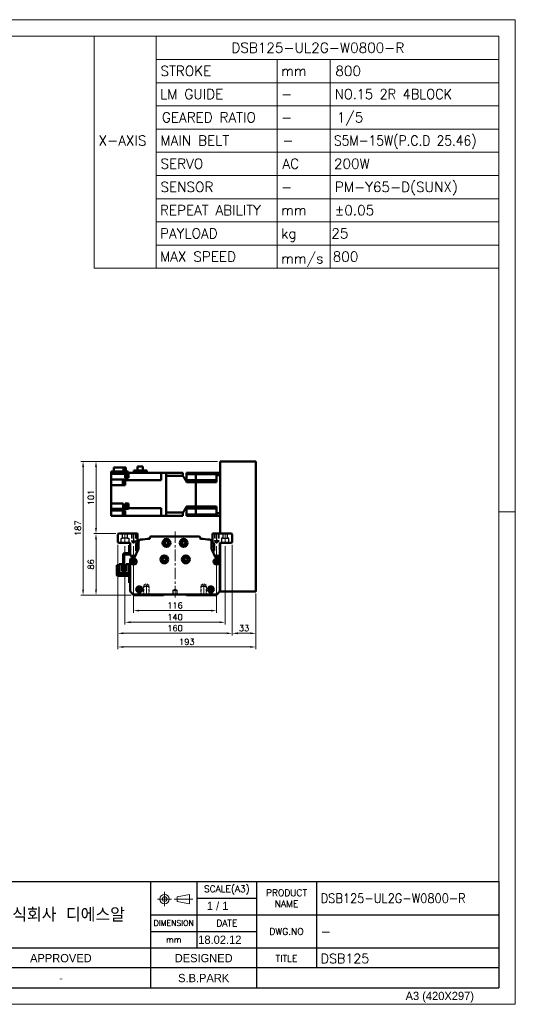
# Model space of a CAD drawing. Header units: millimetres. Extents: x 46891 to 50493, y 6223 to 9905.
# Tile 4 of 4: x 49800 to 50493, y 8529 to 9905. Entities that reach past the tile are written whole.
import ezdxf
from ezdxf.enums import TextEntityAlignment as Align

# ---------------------------------------------------------------- set-up
doc = ezdxf.new("R2010")
doc.units = ezdxf.units.MM
doc.header["$LTSCALE"] = 0.5
for name, pattern in [('CENTER', [50.8, 31.75, -6.35, 6.35, -6.35]), ('HIDDEN', [9.525, 6.35, -3.175]), ('HIDDENX2', [19.05, 12.7, -6.35])]:
    doc.linetypes.add(name, pattern=pattern)
doc.layers.get('0').update_dxf_attribs({"lineweight": 20})
for name, color, linetype, lineweight in [('1', 1, 'CENTER', 13), ('4', 4, 'Continuous', 13), ('외형선(ISO)', 7, 'Continuous', 50)]:
    doc.layers.add(name, color=color, linetype=linetype, lineweight=lineweight)
for name, color, linetype in [('2', 2, 'HIDDENX2'), ('3', 3, 'Continuous'), ('C', 1, 'CENTER')]:
    doc.layers.add(name, color=color, linetype=linetype)
doc.styles.add('ACISOGDT', font='amgdt.shx')
doc.styles.add('DSR TEXT', font='romans.shx', dxfattribs={"bigfont": 'whgtxt.shx'})
doc.styles.get("Standard").update_dxf_attribs({"font": 'romans.shx', "bigfont": 'whgtxt.shx'})
doc.dimstyles.new('DSR', dxfattribs={"dimscale": 2, "dimtxt": 3, "dimasz": 3, "dimexe": 0.5, "dimexo": 0.5, "dimgap": 0.5, "dimtad": 1, "dimdsep": 46, "dimtxsty": 'Standard', "dimcen": 2.5, "dimclrd": 4, "dimclre": 4, "dimclrt": 2, "dimadec": 0, "dimazin": 2, "dimtfac": 1, "dimtmove": 0, "dimatfit": 3, "dimfxl": 0, "dimlwd": -1, "dimlwe": -1, "dimarcsym": 0})

# ---------------------------------------------------------------- blocks, each defined once
blk = doc.blocks.new('A$C13F00394')
for p, q in [((109.11, 28.14), (105.34, 27.43)), ((105.34, 27.43), (105.34, 26.01)), ((109.11, 25.3), (109.11, 28.14)), ((-202.34, 25.67), (-191.42, 25.67)), ((-202.34, 25.3), (-191.42, 25.3)), ((105.34, 26.01), (109.11, 25.3))]:
    blk.add_line(p, q)
for radius in [1.42, 0.71]:
    blk.add_circle((101.56, 26.76), radius)
at = {"layer": '1'}
for p, q in [((103.69, 26.76), (99.44, 26.76)), ((101.56, 28.89), (101.56, 24.63)), ((104.41, 26.76), (110.04, 26.76))]:
    blk.add_line(p, q, dxfattribs=at)
at = {"layer": '3'}
for p, q in [((0, 32), (-207.68, 32)), ((0, 32), (202.32, 32)), ((0, 32), (0, 0)), ((43.43, 32), (43.43, 0)), ((97.32, 32), (97.32, 12)), ((111.32, 32), (111.32, 12)), ((129.32, 32), (129.32, 0)), ((147.32, 32), (147.32, 6)), ((202.32, 32), (202.32, 0)), ((0, 28), (25, 24)), ((43.43, 28), (0, 28)), ((25, 28), (25, 0)), ((34.7, 28), (34.7, 0)), ((111.32, 27), (129.32, 27)), ((43.43, 24), (0, 24)), ((97.32, 22), (202.32, 22)), ((43.43, 20), (0, 20)), ((43.43, 16), (0, 16)), ((97.32, 17), (129.32, 17)), ((0, 12), (129.32, 12)), ((97.32, 12), (97.32, 0)), ((129.32, 12), (202.32, 12)), ((43.43, 8), (0, 8)), ((97.32, 6), (43.43, 6)), ((129.32, 6), (97.32, 6)), ((202.32, 6), (129.32, 6)), ((43.43, 4), (0, 4)), ((0, 0), (202.32, 0))]:
    blk.add_line(p, q, dxfattribs=at)
at = {"color": 0, "style": 'DSR TEXT'}
for s, height, p in [('조립 치수 허용차', 2, (11.97, 29.02)), ('등급', 1.5, (20.77, 25.52)), ('정밀급', 1.5, (27.18, 25.37)), ('보통급', 1.3, (36.41, 25.38)), ('치수 구분', 1.5, (0.69, 24.78)), (' 0.5 초과 6 이하', 1.6, (0.56, 21.19)), (' 6 초과 30 이하', 1.6, (0.49, 17.19)), (' 30 초과 120 이하', 1.6, (0.49, 13.19)), (' 120 초과 315 이하', 1.6, (0.49, 9.19)), (' 315 초과 1000 이하', 1.6, (0.49, 5.19)), (' 1000 초과 2000 이하', 1.6, (0.49, 1.19))]:
    blk.add_text(s, height=height, dxfattribs=at).set_placement(p)
at = {"color": 7, "style": 'ACISOGDT'}
for s, p in [('APPROVED', (70.28, 8.93)), ('DESIGNED', (113.35, 8.93))]:
    blk.add_text(s, height=2.5, dxfattribs=at).set_placement(p, align=Align.MIDDLE_CENTER)
at = {"color": 7, "attachment_point": 5, "style": 'DSR TEXT'}
for s, insert, char_height in [('SCALE(A3)', (120.32, 29.5), 2), ('PRODUCT\\PNAME', (138.32, 27), 2), ('주식회사 디에스알', (70.37, 22), 4.2), ('DIMENSION', (104.32, 19.5), 1.7), ('DATE', (120.32, 19.5), 2), ('DWG.NO', (138.32, 17), 2), ('mm', (104.32, 14.5), 1.8), ('TITLE', (138.32, 8.83), 2)]:
    blk.add_mtext(s, dxfattribs=dict(at, insert=insert, char_height=char_height))
at = {"color": 0, "char_height": 1.6, "attachment_point": 5, "style": 'DSR TEXT'}
for s, insert in [('%%P0.05', (29.85, 22)), ('%%P0.1', (39.07, 22)), ('%%P0.1', (29.85, 18)), ('%%P0.2', (39.07, 18)), ('%%P0.15', (29.85, 14)), ('%%P0.3', (39.07, 14)), ('%%P0.2', (29.85, 10)), ('%%P0.5', (39.07, 10)), ('%%P0.3', (29.85, 6)), ('%%P0.8', (39.07, 6)), ('%%P0.5', (29.85, 2)), ('%%P1.2', (39.07, 2))]:
    blk.add_mtext(s, dxfattribs=dict(at, insert=insert))
at = {"layer": '4', "color": 0, "style": 'DSR TEXT'}
blk.add_text('NOTE', height=3, dxfattribs=at).set_placement((-202.39, 26.38))
blk = doc.blocks.new('A$C1C1952E1')
for p, q in [((293, 292), (293, 222)), ((311.67, 292), (311.67, 222)), ((311.67, 285), (415, 285)), ((348.18, 285), (348.18, 222)), ((364.13, 285), (364.13, 222)), ((311.67, 278), (415, 278)), ((311.67, 271), (415, 271)), ((311.67, 264), (415, 264)), ((311.67, 257), (415, 257)), ((311.67, 250), (415, 250)), ((311.67, 243), (415, 243)), ((311.67, 236), (415, 236)), ((311.67, 229), (415, 229)), ((293, 222), (415, 222))]:
    blk.add_line(p, q)
at = {"color": 1}
blk.add_lwpolyline([(0, 0), (420, 0), (420, 297), (0, 297)], close=True, dxfattribs=at)
at = {"color": 3}
blk.add_lwpolyline([(5, 5), (415, 5), (415, 292), (5, 292)], close=True, dxfattribs=at)
at = {"color": 7, "style": 'ACISOGDT'}
blk.add_text('A3 (420X297)', height=2.5, dxfattribs=at).set_placement((386.91, 1.28))
blk = doc.blocks.new('t8')
at = {"color": 2, "linetype": 'HIDDEN'}
for p, q in [((-4, 0), (-4, -12)), ((-3.4, -0.6), (-4, 0)), ((3.4, -0.6), (4, 0)), ((4, 0), (4, -12)), ((-4, -12), (4, -12)), ((-4, -12), (-3.4, -13)), ((-3.4, -0.6), (3.4, -0.6)), ((-3.4, -0.6), (-3.4, -14)), ((3.4, -0.6), (3.4, -14)), ((4, -12), (3.4, -13)), ((-3.4, -14), (3.4, -14)), ((-3.4, -14), (0, -16)), ((3.4, -14), (0, -16))]:
    blk.add_line(p, q, dxfattribs=at)
at = {"color": 1, "linetype": 'CENTER'}
blk.add_line((0, 1.4), (0, -17.1), dxfattribs=at)
blk = doc.blocks.new('*D96')
at = {"color": 1, "linetype": 'ByBlock'}
for p, q in [((49959.2, 9169.4), (49959.2, 9076.2)), ((50075.2, 9169.4), (50075.2, 9076.2)), ((49967, 9079.2), (50067.4, 9079.2))]:
    blk.add_line(p, q, dxfattribs=at)
at = {"color": 1}
for points in [[(49967, 9080.5), (49967, 9077.9), (49959.2, 9079.2)], [(50067.4, 9080.5), (50067.4, 9077.9), (50075.2, 9079.2)]]:
    blk.add_solid(points, dxfattribs=at)
at = {"layer": 'Defpoints', "color": 0}
for p in [(49959.2, 9173), (50075.2, 9173), (50075.2, 9079.2)]:
    blk.add_point(p, dxfattribs=at)
at = {"color": 3, "insert": (50017.2, 9086.4), "char_height": 8.4, "attachment_point": 5, "style": 'DSR TEXT'}
blk.add_mtext('116', dxfattribs=at)
blk = doc.blocks.new('*D97')
at = {"color": 1, "linetype": 'ByBlock'}
for p, q in [((49947.2, 9169.2), (49947.2, 9059.9)), ((50087.2, 9169.2), (50087.2, 9059.9)), ((49955, 9062.9), (50079.4, 9062.9))]:
    blk.add_line(p, q, dxfattribs=at)
at = {"color": 1}
for points in [[(49955, 9064.2), (49955, 9061.6), (49947.2, 9062.9)], [(50079.4, 9064.2), (50079.4, 9061.6), (50087.2, 9062.9)]]:
    blk.add_solid(points, dxfattribs=at)
at = {"layer": 'Defpoints', "color": 0}
for p in [(49947.2, 9172.8), (50087.2, 9172.8), (50087.2, 9062.9)]:
    blk.add_point(p, dxfattribs=at)
at = {"color": 3, "insert": (50017.2, 9070.1), "char_height": 8.4, "attachment_point": 5, "style": 'DSR TEXT'}
blk.add_mtext('140', dxfattribs=at)
blk = doc.blocks.new('*D98')
at = {"color": 1, "linetype": 'ByBlock'}
for p, q in [((49937.2, 9171.2), (49937.2, 9044.5)), ((50097.2, 9171.2), (50097.2, 9044.5)), ((49945, 9047.5), (50089.4, 9047.5))]:
    blk.add_line(p, q, dxfattribs=at)
at = {"color": 1}
for points in [[(49945, 9048.8), (49945, 9046.2), (49937.2, 9047.5)], [(50089.4, 9048.8), (50089.4, 9046.2), (50097.2, 9047.5)]]:
    blk.add_solid(points, dxfattribs=at)
at = {"layer": 'Defpoints', "color": 0}
for p in [(49937.2, 9174.8), (50097.2, 9174.8), (50097.2, 9047.5)]:
    blk.add_point(p, dxfattribs=at)
at = {"color": 3, "insert": (50017.2, 9054.7), "char_height": 8.4, "attachment_point": 5, "style": 'DSR TEXT'}
blk.add_mtext('160', dxfattribs=at)
blk = doc.blocks.new('*D99')
at = {"color": 1, "linetype": 'ByBlock'}
for p, q in [((50097.2, 9171.2), (50097.2, 9044.5)), ((50130.2, 9103.2), (50130.2, 9044.5)), ((50105, 9047.5), (50122.4, 9047.5))]:
    blk.add_line(p, q, dxfattribs=at)
at = {"color": 1}
for points in [[(50105, 9048.8), (50105, 9046.2), (50097.2, 9047.5)], [(50122.4, 9048.8), (50122.4, 9046.2), (50130.2, 9047.5)]]:
    blk.add_solid(points, dxfattribs=at)
at = {"layer": 'Defpoints', "color": 0}
for p in [(50097.2, 9174.8), (50130.2, 9106.8), (50130.2, 9047.5)]:
    blk.add_point(p, dxfattribs=at)
at = {"color": 3, "insert": (50113.7, 9054.7), "char_height": 8.4, "attachment_point": 5, "style": 'DSR TEXT'}
blk.add_mtext('33', dxfattribs=at)
blk = doc.blocks.new('*D100')
at = {"color": 1, "linetype": 'ByBlock'}
for p, q in [((49937.2, 9171.2), (49937.2, 9025.4)), ((50130.2, 9103.2), (50130.2, 9025.4)), ((49945, 9028.4), (50122.4, 9028.4))]:
    blk.add_line(p, q, dxfattribs=at)
at = {"color": 1}
for points in [[(49945, 9029.7), (49945, 9027.1), (49937.2, 9028.4)], [(50122.4, 9029.7), (50122.4, 9027.1), (50130.2, 9028.4)]]:
    blk.add_solid(points, dxfattribs=at)
at = {"layer": 'Defpoints', "color": 0}
for p in [(49937.2, 9174.8), (50130.2, 9106.8), (50130.2, 9028.4)]:
    blk.add_point(p, dxfattribs=at)
at = {"color": 3, "insert": (50033.7, 9035.6), "char_height": 8.4, "attachment_point": 5, "style": 'DSR TEXT'}
blk.add_mtext('193', dxfattribs=at)
blk = doc.blocks.new('*D101')
at = {"color": 1, "linetype": 'ByBlock'}
for p, q in [((49934.6, 9186.8), (49903.8, 9186.8)), ((49906.8, 9179), (49906.8, 9108.6)), ((49956.1, 9100.8), (49903.8, 9100.8))]:
    blk.add_line(p, q, dxfattribs=at)
at = {"color": 1}
for points in [[(49905.5, 9179), (49908.1, 9179), (49906.8, 9186.8)], [(49905.5, 9108.6), (49908.1, 9108.6), (49906.8, 9100.8)]]:
    blk.add_solid(points, dxfattribs=at)
at = {"layer": 'Defpoints', "color": 0}
for p in [(49938.2, 9186.8), (49906.8, 9100.8), (49959.7, 9100.8)]:
    blk.add_point(p, dxfattribs=at)
at = {"color": 3, "insert": (49899.6, 9143.8), "char_height": 8.4, "attachment_point": 5, "rotation": 90, "style": 'DSR TEXT'}
blk.add_mtext('86', dxfattribs=at)
blk = doc.blocks.new('*D102')
at = {"color": 1, "linetype": 'ByBlock'}
for p, q in [((50076.6, 9287.8), (49903.8, 9287.8)), ((49906.8, 9194.6), (49906.8, 9280)), ((49934.6, 9186.8), (49903.8, 9186.8))]:
    blk.add_line(p, q, dxfattribs=at)
at = {"color": 1}
for points in [[(49905.5, 9280), (49908.1, 9280), (49906.8, 9287.8)], [(49905.5, 9194.6), (49908.1, 9194.6), (49906.8, 9186.8)]]:
    blk.add_solid(points, dxfattribs=at)
at = {"layer": 'Defpoints', "color": 0}
for p in [(49906.8, 9287.8), (50080.2, 9287.8), (49938.2, 9186.8)]:
    blk.add_point(p, dxfattribs=at)
at = {"color": 3, "insert": (49899.6, 9237.3), "char_height": 8.4, "attachment_point": 5, "rotation": 90, "style": 'DSR TEXT'}
blk.add_mtext('101', dxfattribs=at)
blk = doc.blocks.new('*D103')
at = {"color": 1, "linetype": 'ByBlock'}
for p, q in [((50076.6, 9287.8), (49885.7, 9287.8)), ((49888.7, 9280), (49888.7, 9108.6)), ((49956.1, 9100.8), (49885.7, 9100.8))]:
    blk.add_line(p, q, dxfattribs=at)
at = {"color": 1}
for points in [[(49887.4, 9280), (49890, 9280), (49888.7, 9287.8)], [(49887.4, 9108.6), (49890, 9108.6), (49888.7, 9100.8)]]:
    blk.add_solid(points, dxfattribs=at)
at = {"layer": 'Defpoints', "color": 0}
for p in [(50080.2, 9287.8), (49888.7, 9100.8), (49959.7, 9100.8)]:
    blk.add_point(p, dxfattribs=at)
at = {"color": 3, "insert": (49881.5, 9194.3), "char_height": 8.4, "attachment_point": 5, "rotation": 90, "style": 'DSR TEXT'}
blk.add_mtext('187', dxfattribs=at)

msp = doc.modelspace()

# ---------------------------------------------------------------- linework, layer by layer
at = {"color": 1}
msp.add_line((50492.61532, 9217.02572), (50469.44932, 9217.02572), dxfattribs=at)
at = {"layer": '1'}
for p, q in [((49947.23612, 9187.8134), (49947.23612, 9172.8134)), ((50017.23612, 9189.8134), (50017.23612, 9096.8134)), ((50087.23612, 9187.8134), (50087.23612, 9172.8134))]:
    msp.add_line(p, q, dxfattribs=at)
at = {"layer": '2'}
for p, q in [((49941.98612, 9173.8134), (49941.98612, 9180.3134)), ((49941.98612, 9180.3134), (49943.93612, 9180.3134)), ((49943.93612, 9180.3134), (49943.93612, 9186.8134)), ((49950.53612, 9180.3134), (49943.93612, 9180.3134)), ((49950.53612, 9186.8134), (49950.53612, 9180.3134)), ((49950.53612, 9180.3134), (49952.48612, 9180.3134)), ((49952.48612, 9180.3134), (49952.48612, 9173.8134)), ((49956.23612, 9186.8134), (49956.23612, 9176.8134)), ((49956.73612, 9186.3134), (49956.23612, 9186.8134)), ((49956.73612, 9186.3134), (49956.73612, 9175.3134)), ((49956.73612, 9186.3134), (49961.73612, 9186.3134)), ((49961.73612, 9186.3134), (49962.23612, 9186.8134)), ((49961.73612, 9186.3134), (49961.73612, 9175.3134)), ((49962.23612, 9186.8134), (49962.23612, 9176.8134)), ((50072.23612, 9186.8134), (50072.23612, 9176.8134)), ((50072.73612, 9186.3134), (50072.23612, 9186.8134)), ((50072.73612, 9186.3134), (50072.73612, 9175.3134)), ((50077.73612, 9186.3134), (50072.73612, 9186.3134)), ((50077.73612, 9186.3134), (50078.23612, 9186.8134)), ((50077.73612, 9186.3134), (50077.73612, 9175.3134)), ((50078.23612, 9186.8134), (50078.23612, 9176.8134)), ((50083.93612, 9180.3134), (50081.98612, 9180.3134)), ((50081.98612, 9180.3134), (50081.98612, 9173.8134)), ((50083.93612, 9186.8134), (50083.93612, 9180.3134)), ((50083.93612, 9180.3134), (50090.53612, 9180.3134)), ((50090.53612, 9180.3134), (50090.53612, 9186.8134)), ((50092.48612, 9180.3134), (50090.53612, 9180.3134)), ((50092.48612, 9173.8134), (50092.48612, 9180.3134)), ((49956.23612, 9176.8134), (49962.23612, 9176.8134)), ((49956.23612, 9176.8134), (49956.73612, 9175.94738)), ((49956.73612, 9175.3134), (49959.23612, 9173.87003)), ((49956.73612, 9175.3134), (49961.73612, 9175.3134)), ((49961.73612, 9175.3134), (49959.23612, 9173.87003)), ((49962.23612, 9176.8134), (49961.73612, 9175.94738)), ((50078.23612, 9176.8134), (50072.23612, 9176.8134)), ((50072.23612, 9176.8134), (50072.73612, 9175.94738)), ((50077.73612, 9175.3134), (50072.73612, 9175.3134)), ((50072.73612, 9175.3134), (50075.23612, 9173.87003)), ((50077.73612, 9175.3134), (50075.23612, 9173.87003)), ((50078.23612, 9176.8134), (50077.73612, 9175.94738)), ((50014.73612, 9107.8134), (50017.23612, 9109.31556)), ((50014.73612, 9101.8134), (50014.73612, 9107.8134)), ((50014.73612, 9107.8134), (50019.73612, 9107.8134)), ((50019.73612, 9101.8134), (50014.73612, 9101.8134)), ((50017.23612, 9109.31556), (50019.73612, 9107.8134)), ((50019.73612, 9107.8134), (50019.73612, 9101.8134))]:
    msp.add_line(p, q, dxfattribs=at)
at = {"layer": '3'}
for p in [(50469.44932, 8700.42392), (49532.07206, 8552.16152)]:
    msp.add_line(p, (50469.44932, 8552.16152), dxfattribs=at)
at = {"layer": 'C'}
for p, q in [((49959.23612, 9187.96473), (49959.23612, 9172.98515)), ((50075.23612, 9187.96473), (50075.23612, 9172.98515))]:
    msp.add_line(p, q, dxfattribs=at)
at = {"layer": '외형선(ISO)'}
for p, q in [((49945.36382, 9279.3134), (49931.53618, 9279.3134)), ((49931.53618, 9279.3134), (49931.53618, 9273.8134)), ((49945.36382, 9273.8134), (49945.36382, 9279.3134)), ((49948.33607, 9279.3134), (49945.36382, 9279.3134)), ((49948.33607, 9279.3134), (49948.33607, 9273.8134)), ((49977.83613, 9275.2134), (49959.48613, 9275.2134)), ((49959.48613, 9271.8134), (49959.48613, 9275.2134)), ((49972.06113, 9280.6134), (49964.61113, 9280.6134)), ((49964.61113, 9280.6134), (49964.61113, 9275.2134)), ((49972.06113, 9275.2134), (49972.06113, 9280.6134)), ((49977.83613, 9275.2134), (49977.83613, 9271.8134)), ((50080.23613, 9286.8134), (50080.23613, 9287.8134)), ((50129.23613, 9287.8134), (50080.23613, 9287.8134)), ((50080.23613, 9186.8134), (50080.23613, 9286.8134)), ((50130.23613, 9106.8134), (50130.23613, 9286.8134)), ((49928.13613, 9270.3134), (49928.13613, 9273.8134)), ((49928.13613, 9273.8134), (49951.63613, 9273.8134)), ((49928.13613, 9266.25343), (49928.13613, 9270.3134)), ((49951.63613, 9270.3134), (49928.13613, 9270.3134)), ((49928.13613, 9266.25343), (49928.13613, 9262.32148)), ((49928.13613, 9257.8134), (49928.13613, 9262.32148)), ((49928.13613, 9262.32148), (49947.63613, 9262.32148)), ((49944.43613, 9255.30937), (49944.43613, 9260.90937)), ((49946.43613, 9260.90937), (49944.43613, 9260.90937)), ((49946.43613, 9255.15937), (49946.43613, 9261.05937)), ((49947.13613, 9261.05937), (49946.43613, 9261.05937)), ((49947.13613, 9255.10937), (49947.13613, 9261.10937)), ((49947.63613, 9261.10937), (49947.13613, 9261.10937)), ((49947.63613, 9270.3134), (49947.63613, 9266.25343)), ((49947.63613, 9264.81806), (49947.63613, 9266.25343)), ((49952.13613, 9264.81806), (49947.63613, 9264.81806)), ((49947.63613, 9262.32148), (49947.63613, 9261.77208)), ((49947.63613, 9261.37277), (49947.63613, 9261.77208)), ((49997.73613, 9261.37277), (49947.63613, 9261.37277)), ((49947.63613, 9261.37277), (49947.63613, 9254.3134)), ((49949.43613, 9266.09832), (49949.43613, 9270.3134)), ((49951.43613, 9266.09832), (49949.43613, 9266.09832)), ((49951.43613, 9265.94832), (49951.43613, 9270.3134)), ((49952.13613, 9265.94832), (49951.43613, 9265.94832)), ((49951.63613, 9273.8134), (49951.63613, 9270.3134)), ((49952.13613, 9271.84832), (49951.63613, 9271.84832)), ((49952.13613, 9271.84832), (49952.13613, 9271.8134)), ((49952.13613, 9266.25343), (49952.13613, 9271.8134)), ((49997.73613, 9271.8134), (49952.13613, 9271.8134)), ((49952.13613, 9266.25343), (49952.13613, 9264.81806)), ((49997.73613, 9267.3134), (49997.73613, 9271.8134)), ((49997.73613, 9271.8134), (50004.73613, 9271.8134)), ((49997.73613, 9267.3134), (49997.73613, 9261.37277)), ((50028.23613, 9271.8134), (50004.73613, 9271.8134)), ((50004.73613, 9271.8134), (50004.73613, 9271.80893)), ((50004.73613, 9271.80893), (50004.73613, 9267.51395)), ((50004.73613, 9267.51395), (50004.73613, 9267.50873)), ((50028.23613, 9267.50873), (50004.73613, 9267.50873)), ((50004.73613, 9216.11807), (50004.73613, 9267.50873)), ((50004.73613, 9267.3134), (50004.73613, 9216.3134)), ((50028.23613, 9271.8134), (50028.23613, 9267.50873)), ((50033.23613, 9271.8134), (50033.23613, 9270.10099)), ((50046.23613, 9271.8134), (50033.23613, 9271.8134)), ((50033.23613, 9261.5634), (50033.23613, 9270.10099)), ((50046.23613, 9270.10099), (50033.23613, 9270.10099)), ((50033.23613, 9261.5634), (50033.23613, 9258.85013)), ((50046.23613, 9261.5634), (50033.23613, 9261.5634)), ((50046.23613, 9270.10099), (50046.23613, 9271.8134)), ((50046.23613, 9271.8134), (50075.23613, 9271.8134)), ((50046.23613, 9271.8134), (50046.23613, 9270.10099)), ((50046.23613, 9266.5634), (50046.23613, 9270.10099)), ((50075.23613, 9270.10099), (50046.23613, 9270.10099)), ((50046.23613, 9266.5634), (50046.23613, 9270.10099)), ((50046.23613, 9261.5634), (50046.23613, 9266.5634)), ((50046.23613, 9261.5634), (50046.23613, 9266.5634)), ((50046.23613, 9258.85013), (50046.23613, 9261.5634)), ((50075.23613, 9261.5634), (50046.23613, 9261.5634)), ((50046.23613, 9261.5634), (50046.23613, 9258.85013)), ((50075.23613, 9271.8134), (50075.23613, 9268.27092)), ((50080.23613, 9271.8134), (50075.23613, 9271.8134)), ((50075.23613, 9258.85013), (50075.23613, 9268.27092)), ((50080.23613, 9268.27092), (50075.23613, 9268.27092)), ((49928.13613, 9257.8134), (49928.13613, 9254.3134)), ((49928.13613, 9229.0134), (49928.13613, 9254.3134)), ((49947.63613, 9254.3134), (49928.13613, 9254.3134)), ((49946.43613, 9255.30937), (49944.43613, 9255.30937)), ((49947.13613, 9255.15937), (49946.43613, 9255.15937)), ((49947.63613, 9255.10937), (49947.13613, 9255.10937)), ((50046.23613, 9258.85013), (50033.23613, 9258.85013)), ((50046.23613, 9224.77668), (50046.23613, 9258.85013)), ((50046.23613, 9258.85013), (50075.23613, 9258.85013)), ((50046.23613, 9224.77668), (50046.23613, 9258.85013)), ((49928.13613, 9229.0134), (49928.13613, 9225.5134)), ((49944.63613, 9229.0134), (49928.13613, 9229.0134)), ((49928.13613, 9221.53478), (49928.13613, 9225.5134)), ((49928.13613, 9221.53478), (49928.13613, 9219.3134)), ((49944.63613, 9221.53478), (49928.13613, 9221.53478)), ((49944.63613, 9229.0134), (49944.63613, 9222.25404)), ((49944.63613, 9222.25404), (49947.63613, 9222.25404)), ((49944.63613, 9221.85473), (49944.63613, 9222.25404)), ((49944.63613, 9221.85473), (49944.63613, 9221.53478)), ((49947.63613, 9222.25404), (49947.63613, 9229.0134)), ((49947.63613, 9229.0134), (49952.13613, 9229.0134)), ((49947.63613, 9222.25404), (49947.63613, 9221.85473)), ((49947.63613, 9221.53478), (49947.63613, 9221.85473)), ((49952.13613, 9221.53478), (49947.63613, 9221.53478)), ((49949.43613, 9222.35065), (49949.43613, 9227.95065)), ((49951.43613, 9227.95065), (49949.43613, 9227.95065)), ((49951.43613, 9222.35065), (49949.43613, 9222.35065)), ((49951.43613, 9222.20065), (49951.43613, 9228.10065)), ((49952.13613, 9228.10065), (49951.43613, 9228.10065)), ((49952.13613, 9222.20065), (49951.43613, 9222.20065)), ((49952.13613, 9225.60319), (49952.13613, 9229.0134)), ((49952.13613, 9225.60319), (49952.13613, 9224.69812)), ((49952.13613, 9222.25404), (49952.13613, 9224.69812)), ((49952.13613, 9221.85473), (49952.13613, 9222.25404)), ((49997.73613, 9222.25404), (49952.13613, 9222.25404)), ((49952.13613, 9221.85473), (49952.13613, 9221.53478)), ((49997.73613, 9222.25404), (49997.73613, 9216.3134)), ((50033.23613, 9224.77668), (50033.23613, 9222.0634)), ((50046.23613, 9224.77668), (50033.23613, 9224.77668)), ((50033.23613, 9222.0634), (50033.23613, 9213.52582)), ((50046.23613, 9222.0634), (50033.23613, 9222.0634)), ((50046.23613, 9222.0634), (50046.23613, 9224.77668)), ((50046.23613, 9224.77668), (50075.23613, 9224.77668)), ((50046.23613, 9224.77668), (50046.23613, 9222.0634)), ((50046.23613, 9217.0634), (50046.23613, 9222.0634)), ((50075.23613, 9222.0634), (50046.23613, 9222.0634)), ((50046.23613, 9217.0634), (50046.23613, 9222.0634)), ((50075.23613, 9215.35589), (50075.23613, 9224.77668)), ((49928.13613, 9219.3134), (49928.13613, 9215.8134)), ((49947.63613, 9219.3134), (49928.13613, 9219.3134)), ((49928.13613, 9211.8134), (49928.13613, 9215.8134)), ((49947.63613, 9211.8134), (49928.13613, 9211.8134)), ((49944.43613, 9212.5247), (49944.43613, 9218.1247)), ((49946.43613, 9218.1247), (49944.43613, 9218.1247)), ((49946.43613, 9212.5247), (49944.43613, 9212.5247)), ((49946.43613, 9212.3747), (49946.43613, 9218.2747)), ((49947.13613, 9218.2747), (49946.43613, 9218.2747)), ((49947.13613, 9212.3747), (49946.43613, 9212.3747)), ((49947.13613, 9212.3247), (49947.13613, 9218.3247)), ((49947.63613, 9218.3247), (49947.13613, 9218.3247)), ((49947.63613, 9212.3247), (49947.13613, 9212.3247)), ((49947.63613, 9219.3134), (49947.63613, 9217.37338)), ((49947.63613, 9211.8134), (49947.63613, 9217.37338)), ((49997.73613, 9211.8134), (49947.63613, 9211.8134)), ((49951.43613, 9211.77849), (49951.43613, 9211.8134)), ((49952.13613, 9211.77849), (49951.43613, 9211.77849)), ((49952.13613, 9211.8134), (49952.13613, 9211.77849)), ((49997.73613, 9211.8134), (49997.73613, 9216.3134)), ((49997.73613, 9211.8134), (50004.73613, 9211.8134)), ((50028.23613, 9216.11807), (50004.73613, 9216.11807)), ((50004.73613, 9216.11807), (50004.73613, 9216.11286)), ((50004.73613, 9216.11286), (50004.73613, 9211.81788)), ((50004.73613, 9211.81788), (50004.73613, 9211.8134)), ((50028.23613, 9211.8134), (50004.73613, 9211.8134)), ((50028.23613, 9216.11807), (50028.23613, 9211.8134)), ((50033.23613, 9213.52582), (50033.23613, 9211.8134)), ((50046.23613, 9213.52582), (50033.23613, 9213.52582)), ((50046.23613, 9211.8134), (50033.23613, 9211.8134)), ((50046.23613, 9213.52582), (50046.23613, 9217.0634)), ((50046.23613, 9213.52582), (50046.23613, 9217.0634)), ((50046.23613, 9211.8134), (50046.23613, 9213.52582)), ((50075.23613, 9213.52582), (50046.23613, 9213.52582)), ((50046.23613, 9213.52582), (50046.23613, 9211.8134)), ((50046.23613, 9211.8134), (50075.23613, 9211.8134)), ((50075.23613, 9215.35589), (50075.23613, 9211.8134)), ((50080.23613, 9215.35589), (50075.23613, 9215.35589)), ((50080.23613, 9211.8134), (50075.23613, 9211.8134)), ((49938.23612, 9186.8134), (49937.23612, 9185.8134)), ((49937.23612, 9185.8134), (49937.23612, 9174.8134)), ((49964.73612, 9186.8134), (49938.23612, 9186.8134)), ((49964.73612, 9175.34222), (49964.73612, 9186.8134)), ((49982.00872, 9180.8134), (49982.00872, 9180.02888)), ((50050.46354, 9182.8134), (49984.00872, 9182.8134)), ((50052.46354, 9180.02888), (50052.46354, 9180.8134)), ((50069.73612, 9186.8134), (50069.73612, 9175.34222)), ((50096.23612, 9186.8134), (50069.73612, 9186.8134)), ((50097.23612, 9185.8134), (50096.23612, 9186.8134)), ((50097.23612, 9174.8134), (50097.23612, 9185.8134)), ((49937.23612, 9174.8134), (49938.23612, 9173.8134)), ((49938.23612, 9173.8134), (49953.73612, 9173.8134)), ((49953.13612, 9170.8134), (49953.13612, 9159.4134)), ((49954.73612, 9170.8134), (49953.13612, 9170.8134)), ((49954.73612, 9172.8134), (49954.73612, 9166.3134)), ((49954.73612, 9166.3134), (49955.23612, 9165.8134)), ((49954.73612, 9165.3134), (49954.73612, 9166.3134)), ((49955.23612, 9165.8134), (49954.73612, 9165.3134)), ((49954.73612, 9165.3134), (49954.73612, 9164.3134)), ((49965.77592, 9164.8163), (49960.50425, 9153.39435)), ((49962.73612, 9163.3134), (49962.73612, 9171.34222)), ((49966.23613, 9175.47589), (49966.23613, 9166.91159)), ((50068.23613, 9166.91159), (50068.23613, 9175.47589)), ((50071.73612, 9168.8134), (50068.23613, 9168.8134)), ((50073.968, 9153.39435), (50068.69633, 9164.8163)), ((50071.73612, 9171.34222), (50071.73612, 9163.3134)), ((50079.23612, 9165.8134), (50079.73612, 9166.3134)), ((50079.73612, 9165.3134), (50079.23612, 9165.8134)), ((50079.73612, 9166.3134), (50079.73612, 9172.8134)), ((50079.73612, 9171.8134), (50080.23613, 9171.8134)), ((50079.73612, 9164.3134), (50079.73612, 9165.3134)), ((50080.23613, 9106.8134), (50080.23613, 9173.67943)), ((50080.73612, 9173.8134), (50096.23612, 9173.8134)), ((50096.23612, 9173.8134), (50097.23612, 9174.8134)), ((49944.73612, 9137.8134), (49944.73612, 9157.3134)), ((49946.33612, 9157.3134), (49946.33612, 9137.8134)), ((49946.83612, 9159.4134), (49952.63612, 9159.4134)), ((49952.63612, 9157.8134), (49946.83612, 9157.8134)), ((49953.13612, 9159.4134), (49954.67573, 9159.4134)), ((49954.73612, 9164.3134), (49955.23612, 9163.8134)), ((49954.73612, 9163.3134), (49954.73612, 9164.3134)), ((49955.23612, 9163.8134), (49954.73612, 9163.3134)), ((49954.73612, 9163.3134), (49954.73612, 9162.3134)), ((49954.73612, 9162.3134), (49955.23612, 9161.8134)), ((49954.73612, 9161.3134), (49954.73612, 9162.3134)), ((49955.23612, 9161.8134), (49954.73612, 9161.3134)), ((49954.73612, 9161.3134), (49954.73612, 9156.8134)), ((49955.73612, 9155.8134), (49960.23612, 9155.8134)), ((49959.5963, 9152.8134), (49957.73613, 9152.8134)), ((49964.85151, 9162.8134), (49963.23612, 9162.8134)), ((50004.23613, 9152.24317), (50004.23613, 9149.38364)), ((50030.23613, 9152.24317), (50030.23613, 9149.38364)), ((50071.23612, 9162.8134), (50069.62074, 9162.8134)), ((50074.23612, 9155.8134), (50078.73612, 9155.8134)), ((50076.73613, 9152.8134), (50074.87596, 9152.8134)), ((50079.23612, 9163.8134), (50079.73612, 9164.3134)), ((50079.73612, 9163.3134), (50079.23612, 9163.8134)), ((50079.23612, 9161.8134), (50079.73612, 9162.3134)), ((50079.73612, 9161.3134), (50079.23612, 9161.8134)), ((50079.73612, 9162.3134), (50079.73612, 9163.3134)), ((50079.73612, 9156.8134), (50079.73612, 9161.3134)), ((49935.73617, 9139.81356), (49935.73615, 9129.81356)), ((49935.73617, 9139.81356), (49935.73618, 9142.81356)), ((49937.33618, 9142.81356), (49935.73618, 9142.81356)), ((49937.33615, 9129.91356), (49937.33617, 9139.81356)), ((49937.33618, 9142.81356), (49937.33617, 9139.81356)), ((49939.03616, 9144.31356), (49939.03614, 9131.91356)), ((49942.73616, 9144.31355), (49939.03616, 9144.31356)), ((49942.73614, 9134.91355), (49942.73616, 9144.31355)), ((49946.33612, 9137.8134), (49944.73612, 9137.8134)), ((49948.73616, 9144.31354), (49948.73614, 9134.91354)), ((49952.43616, 9144.31353), (49948.73616, 9144.31354)), ((49952.43614, 9131.91353), (49952.43616, 9144.31353)), ((49954.73613, 9149.8134), (49954.73613, 9107.05605)), ((50079.73613, 9107.05605), (50079.73613, 9149.8134)), ((49937.73615, 9127.81356), (49952.63615, 9127.81353)), ((49952.73615, 9129.41353), (49937.83615, 9129.41356)), ((49939.03613, 9129.41356), (49939.03614, 9131.91356)), ((49941.03614, 9131.91355), (49939.03614, 9131.91356)), ((49950.43614, 9131.91353), (49941.03614, 9131.91355)), ((49942.73614, 9135.91355), (49948.73614, 9135.91354)), ((49948.73614, 9135.61354), (49942.73614, 9135.61355)), ((49942.73614, 9134.91355), (49948.73614, 9134.91354)), ((49952.43614, 9131.91353), (49950.43614, 9131.91353)), ((49952.43614, 9131.91353), (49952.43613, 9129.41353)), ((49953.13615, 9127.31353), (49953.13613, 9120.81353)), ((50080.23613, 9124.8134), (50079.73613, 9124.8134)), ((49953.13613, 9117.81353), (49953.13613, 9120.81353)), ((49953.13613, 9117.81353), (49954.73613, 9117.81353)), ((49955.61481, 9104.93472), (49958.73613, 9101.8134)), ((49958.73613, 9101.8134), (49959.73613, 9100.8134)), ((49958.73613, 9101.8134), (50075.73613, 9101.8134)), ((49959.73613, 9100.8134), (50001.23613, 9100.8134)), ((50001.23613, 9100.8134), (50002.08968, 9101.66696)), ((50032.38257, 9101.66696), (50033.23613, 9100.8134)), ((50033.23613, 9100.8134), (50074.73613, 9100.8134)), ((50074.73613, 9100.8134), (50075.73613, 9101.8134)), ((50075.73613, 9101.8134), (50078.85745, 9104.93472)), ((50080.23613, 9105.8134), (50080.23613, 9106.8134)), ((50080.23613, 9105.8134), (50129.23613, 9105.8134))]:
    msp.add_line(p, q, dxfattribs=at)
for centre, radius in [((50005.23613, 9173.8134), 5.5), ((50029.23613, 9173.8134), 5.5), ((50005.23613, 9173.8134), 3.3), ((50005.23613, 9173.8134), 2.4585), ((50029.23613, 9173.8134), 3.3), ((50029.23613, 9173.8134), 2.4585), ((49959.23613, 9147.8134), 4.25), ((50002.23612, 9150.8134), 5.5), ((50002.23612, 9150.8134), 3.3), ((50002.23613, 9150.8134), 2.4585), ((50032.23612, 9150.8134), 5.5), ((50032.23612, 9150.8134), 3.3), ((50032.23613, 9150.8134), 2.4585), ((50075.23613, 9147.8134), 4.25), ((49959.23613, 9147.8134), 2.25), ((50075.23613, 9147.8134), 2.25), ((49967.23613, 9108.8134), 4.25), ((49967.23613, 9108.8134), 2.25), ((50067.23613, 9108.8134), 4.25), ((50067.23613, 9108.8134), 2.25)]:
    msp.add_circle(centre, radius, dxfattribs=at)
for centre, radius, start, end in [((50129.23613, 9286.8134), 1, 0, 90), ((49969.23613, 9175.47589), 3, 95.57599886, 180), ((50017.23613, 8683.8134), 497, 94.11817747, 95.57599887), ((49981.50872, 9180.02888), 0.5, 274.11817747, 0), ((49984.00872, 9180.8134), 2, 89.99999999, 180), ((50050.46354, 9180.8134), 2, 0, 89.99999999), ((50052.96354, 9180.02888), 0.5, 180, 265.88182237), ((50017.23613, 8683.8134), 497, 84.42400111, 85.88182251), ((50065.23613, 9175.47589), 3, 0, 84.42400111), ((49953.73612, 9172.8134), 1, 0, 90), ((49967.73612, 9171.34222), 5, 126.86989765, 180), ((49961.23613, 9166.91159), 5, 335.22485942, 0), ((50073.23613, 9166.91159), 5, 180, 204.77514056), ((50066.73612, 9171.34222), 5, 0, 53.13010235), ((50080.73612, 9172.8134), 1, 90, 180), ((49946.83612, 9157.3134), 2.1, 90, 180), ((49946.83612, 9157.3134), 0.5, 90, 180), ((49952.63612, 9159.9134), 0.5, 270, 0), ((49952.63612, 9159.9134), 2.1, 270, 346.225853), ((49952.63612, 9159.9134), 2.1, 346.225853, 0), ((49955.73612, 9156.8134), 1, 180, 270), ((49957.73613, 9149.8134), 3, 89.99999999, 180), ((49959.5963, 9153.8134), 1, 269.99999999, 335.22485942), ((49960.23612, 9152.8134), 3, 65.224808, 90), ((49963.23612, 9163.3134), 0.5, 180, 270), ((50071.23612, 9163.3134), 0.5, 270, 0), ((50074.23612, 9152.8134), 3, 90, 114.77508892), ((50074.87596, 9153.8134), 1, 204.77514056, 269.99999999), ((50076.73613, 9149.8134), 3, 0, 89.99999999), ((50078.73612, 9156.8134), 1, 270, 0), ((49959.23613, 9147.8134), 1.621, 36.95084612, 323.049153), ((49959.23613, 9147.8134), 1.5, 48.1896836, 311.81031516), ((49960.63613, 9149.37865), 0.6, 259.96251873, 324.85511283), ((49960.63613, 9146.24816), 0.6, 35.14488628, 100.03748038), ((50073.83613, 9149.37865), 0.6, 215.14488418, 280.03748038), ((50073.83613, 9146.24816), 0.6, 79.96251915, 144.85511722), ((50075.23613, 9147.8134), 1.621, 143.04915509, 216.95084916), ((50075.23613, 9147.8134), 1.621, 216.95084603, 143.049153), ((50075.23613, 9147.8134), 1.5, 228.1896836, 131.81031516), ((49937.73615, 9129.81356), 2, 179.99988906, 269.99988906), ((49937.83615, 9129.91356), 0.5, 179.99988906, 269.99988906), ((49952.63615, 9127.31353), 0.5, 359.99988906, 89.99988906), ((49952.73615, 9127.41353), 2, 0.24541394, 89.99988906), ((49967.23613, 9108.8134), 1.621, 129.96149723, 50.03850277), ((49967.23613, 9108.8134), 1.6, 134.4153086, 45.5846914), ((49965.76643, 9110.3134), 0.5, 328.99692459, 55.46537519), ((49968.70582, 9110.3134), 0.5, 124.53462897, 211.00307542), ((50067.23613, 9108.8134), 1.621, 129.96149723, 50.03850277), ((50067.23613, 9108.8134), 1.6, 134.4153086, 45.5846914), ((50065.76643, 9110.3134), 0.5, 328.99692459, 55.4653732), ((50068.70582, 9110.3134), 0.5, 124.53463096, 211.00307541), ((49957.73613, 9107.05605), 3, 180, 224.99999999), ((50002.44323, 9101.3134), 0.5, 90, 135), ((50032.02902, 9101.3134), 0.5, 45, 90), ((50076.73613, 9107.05605), 3, 314.99999999, 0), ((50129.23613, 9106.8134), 1, 270, 0)]:
    msp.add_arc(centre, radius, start, end, dxfattribs=at)
for points, weights in [([(50033.23613, 9258.85013), (50031.24269, 9262.88691), (50028.23613, 9267.50873)], [1.45736434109, 1.41367336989, 1.35251798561]), ([(50028.23613, 9216.11807), (50031.24269, 9220.7399), (50033.23613, 9224.77668)], [1.35251798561, 1.41367336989, 1.45736434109])]:
    msp.add_rational_spline(points, weights, degree=2, dxfattribs=at)
for points, knots in [([(49960.23613, 9148.93144), (49960.28094, 9148.89136), (49960.33496, 9148.85599), (49960.43793, 9148.81009), (49960.48591, 9148.79591), (49960.53155, 9148.78784)], [0.079922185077, 0.079922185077, 0.079922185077, 0.079922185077, 0.097958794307, 0.097958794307, 0.112583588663, 0.112583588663, 0.112583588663, 0.112583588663]), ([(49960.53155, 9146.83897), (49960.48591, 9146.8309), (49960.43793, 9146.81672), (49960.33496, 9146.77082), (49960.28094, 9146.73545), (49960.23613, 9146.69537)], [0.047260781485, 0.047260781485, 0.047260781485, 0.047260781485, 0.061885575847, 0.061885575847, 0.079922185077, 0.079922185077, 0.079922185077, 0.079922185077]), ([(50073.9407, 9148.78784), (50073.98634, 9148.79591), (50074.03432, 9148.81009), (50074.13729, 9148.85599), (50074.19132, 9148.89136), (50074.23613, 9148.93144)], [0.047260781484, 0.047260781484, 0.047260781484, 0.047260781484, 0.061885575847, 0.061885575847, 0.079922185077, 0.079922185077, 0.079922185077, 0.079922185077]), ([(50074.23613, 9146.69537), (50074.19132, 9146.73545), (50074.13729, 9146.77082), (50074.03432, 9146.81672), (50073.98634, 9146.8309), (50073.9407, 9146.83897)], [0.079922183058, 0.079922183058, 0.079922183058, 0.079922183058, 0.097958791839, 0.097958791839, 0.11258358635, 0.11258358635, 0.11258358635, 0.11258358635])]:
    msp.add_open_spline(points, degree=3, knots=knots, dxfattribs=at)
for points in [[(49966.11636, 9109.95626), (49966.14577, 9109.98508), (49966.17291, 9110.01911), (49966.195, 9110.05586)], [(49968.27725, 9110.05586), (49968.29934, 9110.01911), (49968.32649, 9109.98508), (49968.35589, 9109.95626)], [(50066.11636, 9109.95626), (50066.14577, 9109.98508), (50066.17291, 9110.01911), (50066.195, 9110.05586)], [(50068.27725, 9110.05586), (50068.29934, 9110.01911), (50068.32649, 9109.98508), (50068.35589, 9109.95626)]]:
    msp.add_open_spline(points, degree=3, dxfattribs=at)

# ---------------------------------------------------------------- block references
at = {"xscale": 4.6332, "yscale": 4.6332, "zscale": 4.6332}
for name, p in [('A$C1C1952E1', (48546.67132, 8528.99552)), ('A$C13F00394', (49532.07206, 8552.16152))]:
    msp.add_blockref(name, p, dxfattribs=at)
at = {"rotation": 180}
msp.add_blockref('t8', (49977.23612, 9100.8134), dxfattribs=at)
at = {"xscale": -1, "rotation": 180}
msp.add_blockref('t8', (50057.23612, 9100.8134), dxfattribs=at)

# ---------------------------------------------------------------- texts
at = {"color": 3, "style": 'DSR TEXT'}
for s, height, p in [('DSB125-UL2G-W0800-R', 13.9243104, (50095.87929, 9858.90574)), ('STROKE', 13.92431, (49996.82769, 9826.47334)), ('LM GUIDE', 13.92431, (49996.16463, 9794.04094)), ('X-AXIS', 13.92431, (49910.44315, 9729.17614)), ('MAIN BELT', 13.92431, (49996.82769, 9729.17614)), ('SERVO', 13.92431, (49996.82769, 9696.74374)), ('SENSOR', 13.92431, (49996.82769, 9664.31134)), ('REPEAT ABILITY', 13.9243104, (49996.16463, 9631.87894)), ('PAYLOAD', 13.92431, (49996.16463, 9599.44654)), ('MAX SPEED', 13.92431, (49996.16463, 9567.01414))]:
    msp.add_text(s, height=height, dxfattribs=at).set_placement(p)
at = {"color": 7, "style": 'DSR TEXT'}
for s, height, p in [('800', 13.92431, (50241.23195, 9826.47334)), ('mm', 13.92431, (50165.33416, 9826.47334)), ('-', 13.92431, (50165.33416, 9794.04094)), ('-', 13.92431, (50165.33416, 9761.60854)), ('-', 13.92431, (50167.32335, 9729.17614)), ('AC', 13.92431, (50167.32335, 9696.74374)), ('200W', 13.92431, (50239.24276, 9696.74374)), ('PM-Y65-D(SUNX)', 13.9243104, (50240.56889, 9664.31134)), ('-', 13.92431, (50165.33416, 9664.31134)), ('±0.05', 13.92431, (50240.56889, 9631.87894)), ('mm', 13.92431, (50165.33416, 9631.87894)), ('kg', 13.92431, (50165.33416, 9599.44654)), ('25', 13.92431, (50235.55209, 9599.44654)), ('mm/s', 13.92431, (50165.33416, 9564.36189)), ('800', 13.92431, (50237.54128, 9567.01414))]:
    msp.add_text(s, height=height, dxfattribs=at).set_placement(p)
for s, width, p in [('NO.15 2R 4BLOCK', 0.95, (50240.56889, 9794.04094)), ('S5M-15W(P.C.D 25.46)', 0.9, (50239.24276, 9729.17614))]:
    msp.add_text(s, height=13.9243104, dxfattribs=dict(at, width=width)).set_placement(p)
at = {"color": 2, "style": 'DSR TEXT', "width": 0.9}
msp.add_text('DSB125-UL2G-W0800-R', height=12.97296, dxfattribs=at).set_placement((50220.69542, 8670.68644))
at = {"color": 2}
for s, height, style, p in [('1 / 1', 11.583, 'ACISOGDT', (50061.67256, 8660.71078)), ('-', 12.97296, 'DSR TEXT', (50220.69542, 8624.35444)), ('18.02.12', 11.583, 'ACISOGDT', (50049.63536, 8613.43341)), ('DSB125', 12.97296, 'DSR TEXT', (50220.69542, 8586.47951))]:
    msp.add_text(s, height=height, dxfattribs=dict(at, style=style)).set_placement(p)
at = {"color": 2, "style": 'ACISOGDT'}
for s, p in [('-', (49857.707, 8565.71454)), ('S.B.PARK', (50057.22795, 8565.71454))]:
    msp.add_text(s, height=11.583, dxfattribs=at).set_placement(p, align=Align.MIDDLE_CENTER)
at = {"color": 3, "insert": (49998.81688, 9775.53285), "char_height": 13.9243104, "attachment_point": 1, "style": 'DSR TEXT'}
msp.add_mtext('GEARED RATIO', dxfattribs=at)
at = {"color": 7, "insert": (50243.22114, 9775.53285), "char_height": 13.92431, "attachment_point": 1, "style": 'DSR TEXT'}
msp.add_mtext('1/5', dxfattribs=at)

# ---------------------------------------------------------------- dimensions: what is measured, and where the dimension line sits
for base, p1, p2, picture, middle in [((49888.67345, 9100.8134), (50080.23613, 9287.8134), (49959.73613, 9100.8134), '*D103', (49881.47345, 9194.3134)), ((49906.83894, 9287.8134), (49938.23612, 9186.8134), (50080.23613, 9287.8134), '*D102', (49899.63894, 9237.3134)), ((49906.83894, 9100.8134), (49938.23612, 9186.8134), (49959.73613, 9100.8134), '*D101', (49899.63894, 9143.8134))]:
    dim = msp.add_linear_dim(base=base, p1=p1, p2=p2, angle=90, dimstyle='DSR', override={"dimscale": 3, "dimtxt": 2.8, "dimasz": 2.600136, "dimexe": 1, "dimexo": 1.2, "dimgap": 1, "dimdec": 4, "dimtxsty": 'DSR TEXT', "dimclrd": 1, "dimclre": 1, "dimclrt": 3, "dimtdec": 4, "dimtix": 1})
    dim.commit()
    dim.dimension.update_dxf_attribs({"geometry": picture, "text_midpoint": middle})
for base, p1, p2, picture, middle in [((50097.23612, 9047.5074), (49937.23612, 9174.8134), (50097.23612, 9174.8134), '*D98', (50017.23612, 9054.7074)), ((50130.23613, 9028.44952), (49937.23612, 9174.8134), (50130.23613, 9106.8134), '*D100', (50033.73613, 9035.64952)), ((50087.23612, 9062.87405), (49947.23612, 9172.8134), (50087.23612, 9172.8134), '*D97', (50017.23612, 9070.07405)), ((50075.23612, 9079.1543), (49959.23612, 9172.98515), (50075.23612, 9172.98515), '*D96', (50017.23612, 9086.3543)), ((50130.23613, 9047.5074), (50097.23612, 9174.8134), (50130.23613, 9106.8134), '*D99', (50113.73613, 9054.7074))]:
    dim = msp.add_linear_dim(base=base, p1=p1, p2=p2, dimstyle='DSR', override={"dimscale": 3, "dimtxt": 2.8, "dimasz": 2.600136, "dimexe": 1, "dimexo": 1.2, "dimgap": 1, "dimdec": 4, "dimtxsty": 'DSR TEXT', "dimclrd": 1, "dimclre": 1, "dimclrt": 3, "dimtdec": 4, "dimtix": 1})
    dim.commit()
    dim.dimension.update_dxf_attribs({"geometry": picture, "text_midpoint": middle})

doc.saveas('drawing.dxf')
